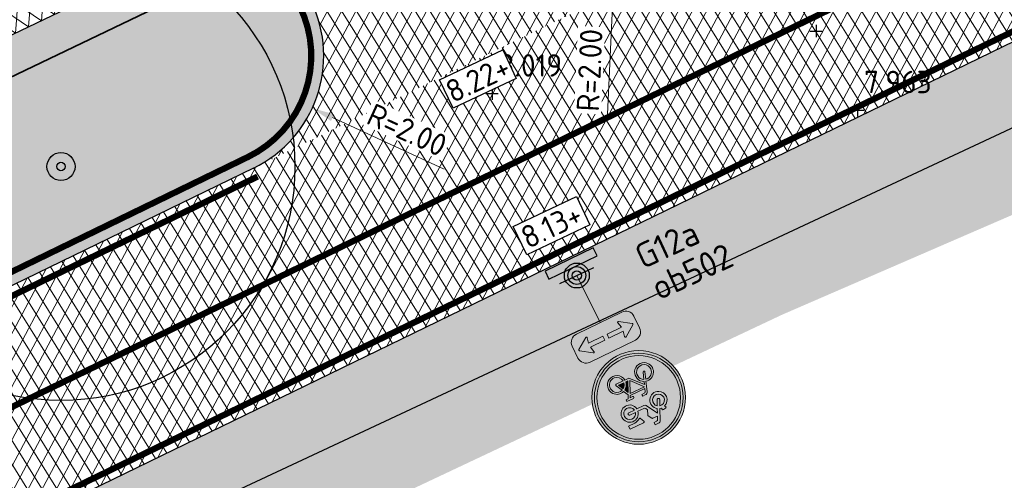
# Model space of a CAD drawing. Header units: metres. Extents: x 157685 to 160831, y 403691 to 406312.
# Tile 26 of 134: x 158785 to 158801, y 404314 to 404321. Entities that reach past the tile are written whole.
import ezdxf

# ---------------------------------------------------------------- set-up
doc = ezdxf.new("R2010")
doc.units = ezdxf.units.M
doc.header["$PDMODE"] = 35
doc.linetypes.add('VW-30-270_STREEP', pattern=[3, 0.3, -2.7])
doc.layers.get('Defpoints').update_dxf_attribs({"color": 171})
for name, color, linetype, lineweight in [('B-WE-GR-BOOM-S (ingemeten)', 90, 'Continuous', 25), ('B-WE-OG-HOOGTEPUNT-S', 7, 'Continuous', 25), ('B-WE-OG-HOOGTEPUNT-T18', 10, 'Continuous', 18), ('N-WE-GR-DOORWORTELBARE RUIMTE-G', 80, 'Continuous', 35), ('N-WE-GR-GRAS-A', 62, 'Continuous', 18), ('N-WE-GW-HOOGTE_AFWERKHOOGTE-T25', 7, 'Continuous', 25), ('N-WE-IE-AANPIJLING-G', 7, 'Continuous', 18), ('N-WE-IE-MEUBILAIR_WEGMEUBILAIR-S', 7, 'Continuous', 25), ('N-WE-VH-GESLOTENVERHARDING_ASFALT-A-200', 253, 'Continuous', 18), ('N-WE-VH-HALFVERHARDING_GRASBETONSTEEN-A-200', 132, 'Continuous', 18), ('N-WE-VH-HALFVERHARDING_GRASBETONSTEEN-G', 7, 'Continuous', 35), ('N-WE-VH-KANTVERHARDING-G', 7, 'Continuous', 30), ('N-WE-VH-M', 7, 'Continuous', 18), ('N-WE-VH-VERHARDING_ASFALT-A', 252, 'Continuous', 18), ('N-WE-VW-MARKERING_LANGS_STREEP_30270_010-G', 7, 'VW-30-270_STREEP', 13), ('N-WE-VW-MARKERING_LANGS_STREEP_DOORGETROKKEN_010-G', 7, 'Continuous', 13), ('N-WE-VW-VERKEERSTEKEN_BORD-S', 1, 'Continuous', 25), ('N-WE-VW-VERKEERSTEKEN_BORD_G-S-500', 7, 'Continuous', 25), ('N-WE-VW-VERKEERSTEKEN_BORD_ONDERBORD-S-500', 7, 'Continuous', 25)]:
    doc.layers.add(name, color=color, linetype=linetype, lineweight=lineweight)
doc.styles.add('NLCS-ISO', font='NLCS-ISO.TTF')
doc.styles.add('NLCS-ISO-M200-T18', font='NLCS-ISO.TTF', dxfattribs={"height": 0.36})
doc.dimstyles.new('NLCS-M200-T18-PIJL_L2_H2', dxfattribs={"dimscale": 0.2, "dimtxt": 0.36, "dimasz": 1.8, "dimexe": 2, "dimexo": 2, "dimgap": 0.7, "dimtad": 1, "dimzin": 0, "dimdsep": 46, "dimtxsty": 'NLCS-ISO-M200-T18', "dimcen": 0, "dimdle": 2, "dimclrd": 256, "dimclre": 256, "dimclrt": 256, "dimazin": 0, "dimtfac": 1, "dimtofl": 0, "dimtmove": 0, "dimatfit": 3, "dimfxl": 2, "dimfxlon": 1, "dimtfill": 1, "dimtfillclr": 256, "dimtolj": 1, "dimtzin": 0, "dimlwd": -1, "dimlwe": -1, "dimarcsym": 0})
pattern_1 = [(0, (0, 0), (1, 1), [0.12, -0.8]), (45, (0.4, 0.2), (-0.1131370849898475, 1.866761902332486), [0.12, -0.8]), (29.99999999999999, (0.08, 0.12), (0.2274613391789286, 1.286025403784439), [0.12, -0.8]), (15, (0.32, 0.48), (0.3856270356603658, 0.7244941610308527), [0.12, -0.8]), (135, (0.16, 2), (-0.02828427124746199, -0.6505382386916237), [0.12, -0.8]), (150, (1.2, 0.4), (0.2156921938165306, -0.5864101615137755), [0.12, -0.8]), (165, (0.24, 0.04), (0.1434520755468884, -0.7010146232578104), [0.12, -0.8]), (85, (0.4, 0.4), (-0.872677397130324, 1.040016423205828), [0.12, -0.8]), (99.99999999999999, (0, 0), (-1.112117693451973, 0.7787131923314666), [0.12, -0.7999999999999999])]

# ---------------------------------------------------------------- blocks, each defined once
blk = doc.blocks.new('*D743')
at = {"layer": 'Defpoints', "color": 0, "transparency": 16777216}
for p in [(158794.8842563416, 404324.0628888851), (158794.7909886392, 404322.0650647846)]:
    blk.add_point(p, dxfattribs=at)
at = {"layer": 'N-WE-VH-M', "transparency": 16777216}
blk.add_line((158794.6822384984, 404319.7356018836), (158794.7742004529, 404321.7054564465), dxfattribs=at)
blk.add_solid([(158794.7142657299, 404321.7082544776), (158794.8341351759, 404321.7026584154), (158794.7909886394, 404322.0650647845)], dxfattribs=at)
at = {"layer": 'N-WE-VH-M', "transparency": 16777216, "insert": (158794.4001735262, 404320.5556478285), "char_height": 0.36, "attachment_point": 5, "rotation": 87.3271077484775, "style": 'NLCS-ISO-M200-T18', "bg_fill": 3, "box_fill_scale": 1.1, "bg_fill_color": 256, "bg_fill_true_color": 13158600, "bg_fill_transparency": 0}
blk.add_mtext('\\A1;R=2.00', dxfattribs=at)
blk = doc.blocks.new('*D744')
at = {"layer": 'Defpoints', "color": 0, "transparency": 16777216}
for p in [(158788.1385255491, 404320.784914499), (158789.9542872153, 404319.9464578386)]:
    blk.add_point(p, dxfattribs=at)
at = {"layer": 'N-WE-VH-M', "transparency": 16777216}
blk.add_line((158792.0714653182, 404318.9688173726), (158790.2811243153, 404319.7955356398), dxfattribs=at)
blk.add_solid([(158790.3062780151, 404319.8500084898), (158790.2559706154, 404319.7410627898), (158789.9542872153, 404319.9464578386)], dxfattribs=at)
at = {"layer": 'N-WE-VH-M', "transparency": 16777216, "insert": (158791.4738664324, 404319.5972372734), "char_height": 0.36, "attachment_point": 5, "rotation": 335.2141216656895, "style": 'NLCS-ISO-M200-T18', "bg_fill": 3, "box_fill_scale": 1.1, "bg_fill_color": 256, "bg_fill_true_color": 13158600, "bg_fill_transparency": 0}
blk.add_mtext('\\A1;R=2.00', dxfattribs=at)
blk = doc.blocks.new('N-SVW-VERKEERSTEKEN_BORD_ONDERBORD_OB502-SO')
at = {"true_color": 0xffffff}
h = blk.add_hatch(color=7, dxfattribs=at)
h.dxf.hatch_style = 1
edge = h.paths.add_edge_path()
edge.add_line((-2.749999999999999, 0.5240370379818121), (-2.749999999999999, -0.5240370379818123))
edge.add_arc((-2.024037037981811, -0.5240370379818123), 0.7259629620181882, 180, 270.0000000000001)
edge.add_line((-2.02403703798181, -1.250000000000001), (2.02403703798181, -1.25))
edge.add_arc((2.02403703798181, -0.5240370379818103), 0.7259629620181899, 270.0000000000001, 360)
edge.add_line((2.75, -0.5240370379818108), (2.749999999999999, 0.524037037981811))
edge.add_arc((2.02403703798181, 0.524037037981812), 0.7259629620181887, 359.9999999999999, 449.9999999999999)
edge.add_line((2.024037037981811, 1.250000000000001), (-2.02403703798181, 1.25))
edge.add_arc((-2.024037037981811, 0.5240370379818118), 0.7259629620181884, 449.9999999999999, 540)
at = {"true_color": 0x191919}
h = blk.add_hatch(color=250, dxfattribs=at)
h.dxf.hatch_style = 1
edge = h.paths.add_edge_path()
edge.add_arc((-2.332920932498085, -6.985717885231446e-16), 0.07060174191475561, 484.6848958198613, 595.4488515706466)
edge.add_line((-2.372962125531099, -0.05814902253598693), (-1.466168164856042, -0.6841253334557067))
edge.add_arc((-1.426992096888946, -0.6273745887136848), 0.06895949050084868, 235.3819778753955, 376.980443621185)
edge.add_line((-1.361038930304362, -0.6072352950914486), (-1.463026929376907, -0.1741725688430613))
edge.add_line((-1.463026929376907, -0.1741725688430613), (-0.1868178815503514, -0.1741725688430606))
edge.add_line((-0.1868178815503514, -0.1741725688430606), (-0.1868178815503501, 0.1741661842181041))
edge.add_line((-0.1868178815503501, 0.1741661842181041), (-1.463026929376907, 0.1741661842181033))
edge.add_line((-1.463026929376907, 0.1741661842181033), (-1.361038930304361, 0.6088059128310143))
edge.add_arc((-1.42990009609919, 0.6249641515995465), 0.07073152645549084, 346.794480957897, 480.8476316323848)
edge.add_line((-1.466168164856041, 0.6856895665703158), (-2.373097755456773, 0.05805539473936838))
h = blk.add_hatch(color=250, dxfattribs=at)
h.dxf.hatch_style = 1
edge = h.paths.add_edge_path()
edge.add_arc((2.332920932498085, -6.985717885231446e-16), 0.07060174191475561, -55.448851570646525, 55.31510418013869, ccw=False)
edge.add_line((2.3729621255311, -0.05814902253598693), (1.466168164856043, -0.6841253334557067))
edge.add_arc((1.426992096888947, -0.6273745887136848), 0.06895949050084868, 163.019556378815, 304.6180221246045, ccw=False)
edge.add_line((1.361038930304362, -0.6072352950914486), (1.463026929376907, -0.1741725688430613))
edge.add_line((1.463026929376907, -0.1741725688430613), (0.1868178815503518, -0.1741725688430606))
edge.add_line((0.1868178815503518, -0.1741725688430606), (0.1868178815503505, 0.1741661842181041))
edge.add_line((0.1868178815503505, 0.1741661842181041), (1.463026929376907, 0.1741661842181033))
edge.add_line((1.463026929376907, 0.1741661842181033), (1.361038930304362, 0.6088059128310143))
edge.add_arc((1.42990009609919, 0.6249641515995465), 0.07073152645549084, 59.152368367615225, 193.2055190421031, ccw=False)
edge.add_line((1.466168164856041, 0.6856895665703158), (2.373097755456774, 0.05805539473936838))
at = {"color": 250, "lineweight": 0, "true_color": 0x191919}
for points in [[(-2.749999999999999, 0.5240370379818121), (-2.749999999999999, -0.5240370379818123, 0.4142135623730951), (-2.02403703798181, -1.250000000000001), (2.02403703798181, -1.25, 0.4142135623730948), (2.75, -0.5240370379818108), (2.749999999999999, 0.524037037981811, 0.4142135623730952), (2.024037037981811, 1.250000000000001), (-2.02403703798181, 1.25, 0.4142135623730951)], [(-0.1868178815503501, 0.1741661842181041), (-1.463026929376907, 0.1741661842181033), (-1.361038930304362, 0.6088059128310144, 0.6622191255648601), (-1.466168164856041, 0.6856895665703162), (-2.373097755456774, 0.05805539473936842, 0.5240670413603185), (-2.373097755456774, -0.05805539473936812), (-1.466168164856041, -0.6841253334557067, 0.7106529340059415), (-1.361038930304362, -0.6072352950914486), (-1.463026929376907, -0.1741725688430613), (-0.186817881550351, -0.1741725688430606)], [(0.1868178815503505, 0.1741661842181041), (1.463026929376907, 0.1741661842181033), (1.361038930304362, 0.6088059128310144, -0.6622191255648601), (1.466168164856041, 0.6856895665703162), (2.373097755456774, 0.05805539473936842, -0.5240670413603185), (2.373097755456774, -0.05805539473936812), (1.466168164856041, -0.6841253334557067, -0.7106529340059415), (1.361038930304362, -0.6072352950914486), (1.463026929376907, -0.1741725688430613), (0.1868178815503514, -0.1741725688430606)]]:
    blk.add_lwpolyline(points, format="xyb", close=True, dxfattribs=at)
blk = doc.blocks.new('N-SVW-VERKEERSTEKEN_BORD_G12A-SO')
at = {"true_color": 0x007dc8}
h = blk.add_hatch(color=152, dxfattribs=at)
h.dxf.hatch_style = 1
h.paths.add_polyline_path([(-3.35, 0, 1), (3.35, 0, 1)])
h.paths.add_polyline_path([(-0.05489022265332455, 1.663209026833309), (-0.2368011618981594, 1.958814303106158, 0.2553060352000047), (-0.3137206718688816, 2.000828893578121), (-0.7132546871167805, 2.000828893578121), (-0.6119572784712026, 2.237174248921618, -0.3183027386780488), (-0.4769093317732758, 2.332838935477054), (-0.2574392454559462, 2.332838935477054), (-0.2574392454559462, 2.546676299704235), (-0.5331907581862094, 2.546676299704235, 0.3213273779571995), (-0.7639033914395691, 2.411628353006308), (-1.157804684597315, 1.528161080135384), (-1.287219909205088, 1.550646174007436), (-1.287219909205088, 1.719490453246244, 0.1068023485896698), (-1.664245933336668, 1.651943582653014), (-1.591112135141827, 1.494364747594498, 0.6710616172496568), (-1.655304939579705, 0.2490095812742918, 0.9483494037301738), (-0.9608425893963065, 1.449348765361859), (-0.8201619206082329, 1.775726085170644), (-0.2524832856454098, 0.8483395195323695, 0.2610761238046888), (-0.09990620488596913, 0.7628435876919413), (0.5247306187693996, 0.7628435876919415, 0.9315490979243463), (1.903419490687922, 0.8585082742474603, 0.9228273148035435), (0.5303633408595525, 0.9710711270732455), (0.00124606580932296, 0.9710710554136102, -0.2552017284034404), (-0.12239129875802, 1.038572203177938), (-0.2236887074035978, 1.196151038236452), (-0.04952293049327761, 1.572598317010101, 0.2513456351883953)], flags=16)
h.paths.add_polyline_path([(-1.234402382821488, 1.333895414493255), (-1.443895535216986, 0.8789584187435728, 1), (-1.254757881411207, 0.7918627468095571), (-1.045264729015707, 1.246799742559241, -0.8633696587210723), (-1.520287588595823, 0.4252713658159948, -0.929508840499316)], flags=0)
h.paths.add_polyline_path([(0.5190978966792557, 2.000828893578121), (1.717722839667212, 2.000828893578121), (1.717722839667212, 1.719490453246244), (1.16621981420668, 1.719490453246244, 0.1366086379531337), (0.7054305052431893, 1.559138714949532, -0.4856487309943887), (0.5866447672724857, 1.584396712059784), (0.4433471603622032, 1.890461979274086, -0.5265277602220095)], flags=16)
h.paths.add_polyline_path([(-0.5556418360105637, 0.04230770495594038), (-0.3305959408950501, 0.04254207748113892), (-0.3305959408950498, -0.1149909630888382), (-0.5275580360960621, -0.1149909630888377, 0.3458606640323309), (-0.6513101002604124, -0.1901433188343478), (-0.7413954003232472, -0.4301486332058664), (0.564113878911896, -0.4301486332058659), (0.6372934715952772, -0.2725697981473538), (0.4122135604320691, -0.2725697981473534, -1), (0.4122135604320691, -0.1149909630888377), (0.9917886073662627, -0.1149909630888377), (0.9917886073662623, -0.2725697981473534), (0.8060919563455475, -0.2725697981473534), (0.6823094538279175, -0.5482984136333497), (0.8904911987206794, -0.9534422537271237, -0.3180092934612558), (1.737378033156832, -1.177270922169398, -0.4761740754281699), (1.514794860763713, -2.321085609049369, -0.5293484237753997), (0.4009481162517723, -1.735657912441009), (0.04077446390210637, -1.735657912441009), (-0.8539353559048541, -0.7452605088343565), (-0.9327247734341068, -0.975973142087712, -0.427470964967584), (-0.5950982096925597, -2.017348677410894, -0.4733002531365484), (-1.738981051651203, -2.240034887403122, -0.7942654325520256), (-1.079015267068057, -0.9196917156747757), (-0.8089193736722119, -0.148787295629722, -0.3343475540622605)], flags=16)
h.paths.add_polyline_path([(1.689078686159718, 0.8832194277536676, -0.929508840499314), (0.7441778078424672, 0.7628435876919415), (1.245032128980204, 0.7628435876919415, 1), (1.245032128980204, 0.9710711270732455), (0.7441778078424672, 0.9710711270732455, -0.8633696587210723)], flags=0)
h.paths.add_polyline_path([(-0.7864113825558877, -0.5820489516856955), (0.4909800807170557, -0.5820489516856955), (0.06330535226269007, -1.527430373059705)], flags=0)
h.paths.add_polyline_path([(-1.135296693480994, -1.07727055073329), (-1.332258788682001, -1.634360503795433, 1.053204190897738), (-1.180312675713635, -1.679376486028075), (-0.988983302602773, -1.12791925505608, -0.5422541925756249), (-0.8795759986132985, -2.11751120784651, -0.6326380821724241), (-1.855575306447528, -1.6568455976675, -0.4799026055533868)], flags=0)
h.paths.add_polyline_path([(0.5979102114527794, -0.7283623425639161), (0.7498105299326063, -1.020989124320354, 0.2341669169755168), (0.4009481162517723, -1.578079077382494), (0.2096187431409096, -1.578079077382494)], flags=0)
h.paths.add_polyline_path([(0.8229901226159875, -1.167302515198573), (1.036804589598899, -1.578079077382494), (0.564113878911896, -1.578079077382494, -0.2160576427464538)], flags=0)
h.paths.add_polyline_path([(0.9636707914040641, -1.094122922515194, -0.5642606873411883), (1.744430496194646, -1.74783627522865, -0.3964878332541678), (1.099204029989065, -2.250804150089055, -0.3501344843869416), (0.564113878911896, -1.735657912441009), (1.166219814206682, -1.735657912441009, 0.5661508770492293), (1.233766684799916, -1.623095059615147)], flags=0)
h = blk.add_hatch(color=152, dxfattribs=at)
h.dxf.hatch_style = 1
h.paths.add_polyline_path([(3.356918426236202, 1.154815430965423), (3.546040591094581, 1.219875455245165, 0.5778775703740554), (-2.833352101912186, 2.456545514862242), (-2.682239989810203, 2.325529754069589, -0.5778775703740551)])
at = {"true_color": 0xffffff}
h = blk.add_hatch(color=7, dxfattribs=at)
h.dxf.hatch_style = 1
h.paths.add_polyline_path([(-2.682239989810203, 2.325529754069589), (-2.531127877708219, 2.194513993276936, -0.5778775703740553), (3.167796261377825, 1.089755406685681), (3.356918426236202, 1.154815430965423, 0.5778775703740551)])
at = {"true_color": 0x007dc8}
h = blk.add_hatch(color=152, dxfattribs=at)
h.dxf.hatch_style = 1
h.paths.add_polyline_path([(-2.682239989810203, 2.325529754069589), (-2.833352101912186, 2.456545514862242, 0.1804943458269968), (-3.75, 0, 0.4142135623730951), (0, -3.75), (0, -3.55, -0.4142135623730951), (-3.55, 0, -0.1804943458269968)])
at = {"true_color": 0xffffff}
h = blk.add_hatch(color=7, dxfattribs=at)
h.dxf.hatch_style = 1
h.paths.add_polyline_path([(-0.05489022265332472, 1.663209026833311), (-0.2368011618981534, 1.958814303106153, 0.2553060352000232), (-0.3137206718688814, 2.000828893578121), (-0.713254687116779, 2.00082889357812), (-0.6119572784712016, 2.237174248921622, -0.3183027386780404), (-0.4769093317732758, 2.332838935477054), (-0.257439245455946, 2.332838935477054), (-0.257439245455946, 2.546676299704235), (-0.5331907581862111, 2.546676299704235, 0.3213273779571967), (-0.7639033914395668, 2.411628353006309), (-1.157804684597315, 1.528161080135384), (-1.287219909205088, 1.550646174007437), (-1.287219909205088, 1.719490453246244, 0.1068023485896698), (-1.664245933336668, 1.651943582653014), (-1.591112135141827, 1.494364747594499, 0.671061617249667), (-1.65530493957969, 0.2490095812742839, 0.9483494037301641), (-0.9608425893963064, 1.449348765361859), (-0.8201619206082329, 1.775726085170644), (-0.2518065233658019, 0.8472428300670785, 0.2591533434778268), (-0.09990620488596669, 0.7628435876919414), (0.5247306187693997, 0.7628435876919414, 0.9315490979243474), (1.903419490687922, 0.8585082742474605, 0.9228273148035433), (0.5303633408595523, 0.9710711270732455), (0.001391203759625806, 0.9710711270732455, -0.2554646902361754), (-0.1223912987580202, 1.038572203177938), (-0.2236887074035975, 1.196151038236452), (-0.04925750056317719, 1.573177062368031, 0.2495832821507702)])
h.paths.add_polyline_path([(-1.520287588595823, 0.425271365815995, -0.9295088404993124), (-1.234402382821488, 1.333895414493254), (-1.443895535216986, 0.8789584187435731, 1), (-1.254757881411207, 0.7918627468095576), (-1.045264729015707, 1.246799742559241, -0.8633696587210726)], flags=16)
h.paths.add_polyline_path([(1.689078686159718, 0.8832194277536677, -0.9295088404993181), (0.744177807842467, 0.7628435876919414), (1.245032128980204, 0.7628435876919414, 1), (1.245032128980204, 0.9710711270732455), (0.744177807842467, 0.9710711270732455, -0.8633696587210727)], flags=16)
h = blk.add_hatch(color=7, dxfattribs=at)
h.dxf.hatch_style = 1
h.paths.add_polyline_path([(-3.35, 0, -0.1804943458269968), (-2.531127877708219, 2.194513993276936), (-2.682239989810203, 2.325529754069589, 0.1804943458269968), (-3.55, 0, 0.4142135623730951), (0, -3.55), (0, -3.35, -0.4142135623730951)])
h = blk.add_hatch(color=7, dxfattribs=at)
h.dxf.hatch_style = 1
h.paths.add_polyline_path([(1.166219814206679, 1.719490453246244), (1.717722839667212, 1.719490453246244), (1.717722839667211, 2.000828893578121), (0.5190978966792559, 2.000828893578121, 0.5721557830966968), (0.4481691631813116, 1.880162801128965), (0.5866447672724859, 1.584396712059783, 0.4363209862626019), (0.6951614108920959, 1.551910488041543, -0.1401265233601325)])
at = {"true_color": 0x007dc8}
h = blk.add_hatch(color=152, dxfattribs=at)
h.dxf.hatch_style = 1
h.paths.add_polyline_path([(-1.045264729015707, 1.246799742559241), (-1.254757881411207, 0.7918627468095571, -1), (-1.443895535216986, 0.8789584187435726), (-1.234402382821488, 1.333895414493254, 0.9295088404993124), (-1.520287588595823, 0.425271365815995, 0.8633696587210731)])
h = blk.add_hatch(color=152, dxfattribs=at)
h.dxf.hatch_style = 1
h.paths.add_polyline_path([(3.75, 0, 0.08302223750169), (3.546040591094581, 1.219875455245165), (3.356918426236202, 1.154815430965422, -0.08302223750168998), (3.55, 0, -0.4142135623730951), (0, -3.55), (0, -3.75, 0.4142135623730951)])
at = {"true_color": 0xffffff}
h = blk.add_hatch(color=7, dxfattribs=at)
h.dxf.hatch_style = 1
h.paths.add_polyline_path([(3.356918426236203, 1.154815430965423), (3.167796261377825, 1.08975540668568, -0.08302223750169), (3.35, 0, -0.4142135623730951), (0, -3.35), (0, -3.55, 0.4142135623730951), (3.55, 0, 0.08302223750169)])
at = {"true_color": 0x007dc8}
h = blk.add_hatch(color=152, dxfattribs=at)
h.dxf.hatch_style = 1
h.paths.add_polyline_path([(0.744177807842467, 0.9710711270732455), (1.245032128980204, 0.9710711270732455, -1), (1.245032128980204, 0.7628435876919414), (0.744177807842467, 0.7628435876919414, 0.9295088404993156), (1.689078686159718, 0.8832194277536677, 0.8633696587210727)])
at = {"true_color": 0xffffff}
h = blk.add_hatch(color=7, dxfattribs=at)
h.dxf.hatch_style = 1
h.paths.add_polyline_path([(0.6823094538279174, -0.5482984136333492), (0.8060919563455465, -0.2725697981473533), (0.9917886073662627, -0.2725697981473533), (0.9917886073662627, -0.1149909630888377), (0.412213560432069, -0.1149909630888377, 1), (0.412213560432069, -0.2725697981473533), (0.6372934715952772, -0.2725697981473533), (0.5641138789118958, -0.4301486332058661), (-0.7413954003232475, -0.4301486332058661), (-0.6513101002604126, -0.190143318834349, -0.3458606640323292), (-0.5275580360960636, -0.1149909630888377), (-0.3305959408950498, -0.1149909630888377), (-0.3305959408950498, 0.04254207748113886), (-0.5556418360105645, 0.04230770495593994, 0.3343475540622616), (-0.8089193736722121, -0.1487872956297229), (-1.079015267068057, -0.9196917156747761, 0.7942654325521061), (-1.738981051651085, -2.240034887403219, 0.4733002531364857), (-0.5950982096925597, -2.017348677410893, 0.427470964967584), (-0.932724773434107, -0.9759731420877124), (-0.853935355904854, -0.7452605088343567), (0.04077446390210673, -1.735657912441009), (0.4009481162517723, -1.735657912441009, 0.5293484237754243), (1.514794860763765, -2.321085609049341, 0.4761740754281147), (1.73737803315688, -1.177270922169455, 0.3180092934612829), (0.8904911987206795, -0.9534422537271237)])
h.paths.add_polyline_path([(-0.7864113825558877, -0.5820489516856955), (0.4909800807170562, -0.5820489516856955), (0.06330535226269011, -1.527430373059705)], flags=16)
h.paths.add_polyline_path([(-0.9889833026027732, -1.127919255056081, -0.5422541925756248), (-0.8795759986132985, -2.117511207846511, -0.6326380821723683), (-1.855575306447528, -1.656845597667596, -0.479902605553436), (-1.135296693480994, -1.07727055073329), (-1.332258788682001, -1.634360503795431, 1.053204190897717), (-1.180312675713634, -1.679376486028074)], flags=16)
h.paths.add_polyline_path([(0.5979102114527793, -0.7283623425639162), (0.7498105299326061, -1.020989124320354, 0.2341669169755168), (0.4009481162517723, -1.578079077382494), (0.2096187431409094, -1.578079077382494)], flags=16)
h.paths.add_polyline_path([(0.822990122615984, -1.167302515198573), (1.036804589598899, -1.578079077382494), (0.5641138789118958, -1.578079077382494, -0.2160576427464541)], flags=16)
h.paths.add_polyline_path([(0.5641138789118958, -1.735657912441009), (1.166219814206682, -1.735657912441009, 0.566150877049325), (1.233766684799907, -1.623095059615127), (0.9636707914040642, -1.094122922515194, -0.5642606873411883), (1.744430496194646, -1.74783627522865, -0.3964878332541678), (1.099204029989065, -2.250804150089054, -0.3501344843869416)], flags=16)
at = {"true_color": 0x007dc8}
h = blk.add_hatch(color=152, dxfattribs=at)
h.dxf.hatch_style = 1
h.paths.add_polyline_path([(-0.7864113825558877, -0.5820489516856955), (0.06330535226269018, -1.527430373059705), (0.490980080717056, -0.5820489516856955)])
h = blk.add_hatch(color=152, dxfattribs=at)
h.dxf.hatch_style = 1
h.paths.add_polyline_path([(0.2096187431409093, -1.578079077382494), (0.4009481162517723, -1.578079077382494, -0.2341669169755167), (0.7498105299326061, -1.020989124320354), (0.5979102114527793, -0.7283623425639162)])
h = blk.add_hatch(color=152, dxfattribs=at)
h.dxf.hatch_style = 1
h.paths.add_polyline_path([(-1.332258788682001, -1.634360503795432), (-1.135296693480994, -1.07727055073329, 0.479902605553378), (-1.855575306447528, -1.656845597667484, 0.6326380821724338), (-0.8795759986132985, -2.117511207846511, 0.5422541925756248), (-0.9889833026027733, -1.12791925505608), (-1.180312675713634, -1.679376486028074, -1.053204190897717)])
h = blk.add_hatch(color=152, dxfattribs=at)
h.dxf.hatch_style = 1
h.paths.add_polyline_path([(1.744430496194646, -1.74783627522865, 0.5642606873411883), (0.9636707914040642, -1.094122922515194), (1.233766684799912, -1.623095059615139, -0.5661508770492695), (1.166219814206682, -1.735657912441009), (0.5641138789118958, -1.735657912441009, 0.3501344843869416), (1.099204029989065, -2.250804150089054, 0.3964878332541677)])
h = blk.add_hatch(color=152, dxfattribs=at)
h.dxf.hatch_style = 1
h.paths.add_polyline_path([(1.036804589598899, -1.578079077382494), (0.8229901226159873, -1.167302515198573, 0.2160576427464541), (0.5641138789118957, -1.578079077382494)])
at = {"color": 7, "lineweight": 0, "true_color": 0xffffff}
for points in [[(0.5303633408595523, 0.9710711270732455, -0.9228273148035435), (1.903419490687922, 0.8585082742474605, -0.931549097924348), (0.5247306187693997, 0.7628435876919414), (-0.09990620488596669, 0.7628435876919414, -0.2591533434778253), (-0.2518065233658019, 0.8472428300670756), (-0.8201619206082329, 1.775726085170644), (-0.9608425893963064, 1.449348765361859, -0.9483494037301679), (-1.655304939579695, 0.2490095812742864, -0.6710616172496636), (-1.591112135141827, 1.494364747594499), (-1.664245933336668, 1.651943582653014, -0.1068023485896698), (-1.287219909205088, 1.719490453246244), (-1.287219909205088, 1.550646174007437), (-1.157804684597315, 1.528161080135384), (-0.7639033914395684, 2.411628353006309, -0.3213273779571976), (-0.5331907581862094, 2.546676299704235), (-0.257439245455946, 2.546676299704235), (-0.257439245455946, 2.332838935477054), (-0.4769093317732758, 2.332838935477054, 0.3183027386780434), (-0.6119572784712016, 2.237174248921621), (-0.7132546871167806, 2.000828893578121), (-0.3137206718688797, 2.000828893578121, -0.2655979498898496), (-0.2349541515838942, 1.955812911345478), (-0.05489022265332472, 1.663209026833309, -0.2495832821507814), (-0.04925750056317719, 1.573177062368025), (-0.2236887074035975, 1.196151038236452), (-0.1223912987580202, 1.038572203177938, 0.2554646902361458), (0.001391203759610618, 0.9710711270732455)], [(1.717722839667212, 2.000828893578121), (0.5190978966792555, 2.000828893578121, 0.5265277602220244), (0.4433471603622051, 1.890461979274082), (0.5866447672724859, 1.584396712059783, 0.4856487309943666), (0.7054305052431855, 1.559138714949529, -0.1366086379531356), (1.166219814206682, 1.719490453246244), (1.717722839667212, 1.719490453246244)], [(-1.045264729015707, 1.246799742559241, -0.8633696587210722), (-1.520287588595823, 0.425271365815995, -0.9295088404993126), (-1.234402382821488, 1.333895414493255), (-1.443895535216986, 0.8789584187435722, 0.9999999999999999), (-1.254757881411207, 0.7918627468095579)], [(0.744177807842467, 0.9710711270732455, -0.8633696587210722), (1.689078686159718, 0.8832194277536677, -0.9295088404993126), (0.744177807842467, 0.7628435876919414), (1.245032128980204, 0.7628435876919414, 0.9999999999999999), (1.245032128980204, 0.9710711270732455)], [(0.6823094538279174, -0.5482984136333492), (0.8060919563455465, -0.2725697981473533), (0.9917886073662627, -0.2725697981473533), (0.9917886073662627, -0.1149909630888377), (0.412213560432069, -0.1149909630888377, 0.9999999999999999), (0.412213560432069, -0.2725697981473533), (0.6372934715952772, -0.2725697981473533), (0.5641138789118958, -0.4301486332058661), (-0.7413954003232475, -0.4301486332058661), (-0.6513101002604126, -0.1901433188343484, -0.3458606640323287), (-0.5275580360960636, -0.1149909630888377), (-0.3305959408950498, -0.1149909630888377), (-0.3305959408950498, 0.04254207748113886), (-0.5556418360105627, 0.04230770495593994, 0.3343475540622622), (-0.8089193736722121, -0.1487872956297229), (-1.079015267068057, -0.9196917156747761, 0.7942654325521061), (-1.738981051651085, -2.240034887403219, 0.4733002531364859), (-0.5950982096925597, -2.017348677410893, 0.4274709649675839), (-0.932724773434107, -0.9759731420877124), (-0.853935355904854, -0.7452605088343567), (0.04077446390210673, -1.735657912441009), (0.4009481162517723, -1.735657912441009, 0.5293484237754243), (1.514794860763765, -2.321085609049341, 0.4761740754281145), (1.73737803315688, -1.177270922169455, 0.3180092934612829), (0.8904911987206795, -0.9534422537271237)], [(0.5979102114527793, -0.7283623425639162), (0.2096187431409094, -1.578079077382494), (0.4009481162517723, -1.578079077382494, -0.2341669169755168), (0.7498105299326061, -1.020989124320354)], [(-0.9889833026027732, -1.12791925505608, -0.5422541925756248), (-0.8795759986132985, -2.117511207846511, -0.6326380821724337), (-1.855575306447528, -1.656845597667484, -0.479902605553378), (-1.135296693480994, -1.07727055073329), (-1.332258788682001, -1.634360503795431, 1.053204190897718), (-1.180312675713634, -1.679376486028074)], [(0.9636707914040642, -1.094122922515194, -0.5642606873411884), (1.744430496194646, -1.74783627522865, -0.3964878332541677), (1.099204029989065, -2.250804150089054, -0.3501344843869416), (0.5641138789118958, -1.735657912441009), (1.166219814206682, -1.735657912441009, 0.5661508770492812), (1.233766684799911, -1.623095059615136)], [(1.036804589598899, -1.578079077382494), (0.8229901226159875, -1.167302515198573, 0.2160576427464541), (0.5641138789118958, -1.578079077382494)]]:
    blk.add_lwpolyline(points, format="xyb", close=True, dxfattribs=at)
blk.add_lwpolyline([(0.4909800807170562, -0.5820489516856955), (-0.7864113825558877, -0.5820489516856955), (0.06330535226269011, -1.527430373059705)], close=True, dxfattribs=at)
at = {"color": 152, "lineweight": 0, "true_color": 0x007dc8}
blk.add_circle((0, 0), 3.75, dxfattribs=at)
at = {"color": 7, "lineweight": 0, "true_color": 0xffffff}
for radius in [3.55, 3.35]:
    blk.add_circle((0, 0), radius, dxfattribs=at)
blk = doc.blocks.new('verkeersbord richting')
h = blk.add_hatch(color=256)
edge = h.paths.add_edge_path()
edge.add_arc((-2.096674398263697e-10, -9.234605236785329e-12), 0.7142857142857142, -540.0000000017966, -180.0000000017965)
h.paths.add_polyline_path([(-2.142857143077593, 1.42857142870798), (-2.142857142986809, 0.7142857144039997), (2.142857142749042, 0.7142857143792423), (2.142857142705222, 1.428571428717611)])
blk.add_lwpolyline([(-2.142857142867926, 1.428571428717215), (-2.142857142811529, 0.7142857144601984), (2.142857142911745, 0.7142857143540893), (2.142857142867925, 1.428571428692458)], close=True)
blk.add_circle((0, 0), 0.7142857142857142)
blk = doc.blocks.new('SIE-WEG_VERKEERSBORD_PAAL-SO')
blk.add_line((-0.2999998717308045, 0.0002770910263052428), (0.2999998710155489, -0.0002770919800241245))
for radius in [0.1999999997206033, 0.07454196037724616]:
    blk.add_circle((0, 0), radius)
at = {"style": 'NLCS-ISO'}
blk.add_attdef('VERKEERSBORD', (0.2003657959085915, 0.2017319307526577), '', height=0.3999999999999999, dxfattribs=at)
blk = doc.blocks.new('SGR-BOOM_01')
at = {"ltscale": 0.1}
h = blk.add_hatch(color=256, dxfattribs=at)
edge = h.paths.add_edge_path()
edge.add_arc((7.366995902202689e-12, -5.115907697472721e-12), 0.15, 0, 360)
for centre, radius in [((0, 0), 2.5), ((7.366995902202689e-12, -5.115907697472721e-12), 0.04499999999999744)]:
    blk.add_circle(centre, radius)
blk.add_circle((7.366995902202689e-12, -5.115907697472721e-12), 0.15, dxfattribs=at)
blk = doc.blocks.new('SOG-HOOGTEPUNT-SO')
for p, q in [((-0.5, 0), (0.5, 0)), ((0, 0.5), (0, -0.5))]:
    blk.add_line(p, q)

msp = doc.modelspace()

# ---------------------------------------------------------------- hatches: boundary and pattern name
at = {"layer": 'N-WE-GR-GRAS-A'}
h = msp.add_hatch(dxfattribs=at)
h.set_pattern_fill('AGR-GRAS_01-SO', color=256, scale=0.04, pattern_type=2)
h.set_pattern_definition(pattern_1)
h.paths.add_polyline_path([(158749.3431084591, 404295.8179555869), (158750.6334857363, 404293.1255657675), (158752.227, 404294.126), (158752.346, 404294.77), (158752.934, 404295.341), (158763.1464400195, 404300.292336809), (158774.0972622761, 404305.5821049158), (158779.6876304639, 404308.2484655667), (158797.4900726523, 404316.6392417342), (158804.687, 404319.758), (158806.299, 404320.608), (158806.847, 404320.736), (158810.1793626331, 404322.0448668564), (158808.8827593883, 404324.7502472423)])
h = msp.add_hatch(dxfattribs=at)
h.set_pattern_fill('AGR-GRAS_01-SO', color=256, scale=0.04, pattern_type=2)
h.set_pattern_definition(pattern_1)
edge = h.paths.add_edge_path()
edge.add_line((158746.8470764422, 404301.6044034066), (158748.055265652, 404299.0835001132))
edge.add_line((158748.055265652, 404299.0835001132), (158789.0126520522, 404318.9860529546))
edge.add_arc((158788.1385255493, 404320.7849144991), 1.999999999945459, 295.9166546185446, 385.9166546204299)
edge.add_line((158789.9373870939, 404321.6590410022), (158789.5054593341, 404322.5479034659))
edge.add_line((158789.5054593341, 404322.5479034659), (158747.0582516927, 404302.2042994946))
edge.add_line((158747.0582516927, 404302.2042994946), (158746.8470764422, 404301.6044034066))
at = {"layer": 'N-WE-VH-GESLOTENVERHARDING_ASFALT-A-200', "true_color": 0xcf7363}
h = msp.add_hatch(dxfattribs=at)
h.set_pattern_fill('AVH-ASFALT-SO', color=23, scale=0.2, angle=90, pattern_type=2)
h.set_pattern_definition([(61.97232081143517, (158667.0163132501, 404201.6964051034), (-0.176544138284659, 0.09397961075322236), []), (121.9723208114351, (158667.0163132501, 404201.6964051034), (-0.1696607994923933, -0.1059019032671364), [])])
edge = h.paths.add_edge_path()
edge.add_line((158670.5943528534, 404104.0465311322), (158673.4894519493, 404104.1462299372))
edge.add_line((158673.4894519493, 404104.1462299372), (158673.4571584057, 404105.1457106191))
edge.add_line((158673.4571584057, 404105.1457106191), (158673.3487779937, 404115.1479061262))
edge.add_line((158673.3487779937, 404115.1479061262), (158669.6324698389, 404223.0637479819))
edge.add_arc((158721.1019596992, 404224.8362077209), 51.50000000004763, 115.9166546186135, 181.9723208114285, ccw=False)
edge.add_line((158698.5932022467, 404271.1568924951), (158844.2540731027, 404341.9383420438))
edge.add_arc((158931.6667234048, 404162.0521875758), 200.0000000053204, 102.00331480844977, 115.9166546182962, ccw=False)
edge.add_line((158890.0730672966, 404357.6793016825), (158896.0895711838, 404358.9585128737))
edge.add_line((158896.0895711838, 404358.9585128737), (158896.1344402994, 404362.5462889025))
edge.add_line((158896.1344402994, 404362.5462889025), (158889.3451783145, 404361.1027761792))
edge.add_arc((158931.666723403, 404162.0521875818), 203.4999999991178, 102.003314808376, 115.9166546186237)
edge.add_line((158842.7243517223, 404345.0863497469), (158697.0634808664, 404274.3049001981))
edge.add_arc((158721.1019596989, 404224.836207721), 54.99999999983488, 115.9166546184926, 181.9723208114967)
edge.add_line((158666.1345433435, 404222.943289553), (158669.8508514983, 404115.0274476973))
edge.add_line((158669.8508514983, 404115.0274476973), (158670.5576603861, 404105.0458603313))
edge.add_line((158670.5576603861, 404105.0458603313), (158670.5943528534, 404104.0465311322))
h = msp.add_hatch(dxfattribs=at)
h.set_pattern_fill('AVH-ASFALT-SO', color=23, scale=0.2, angle=90, pattern_type=2)
h.set_pattern_definition([(241.9723208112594, (158694.6133557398, 404094.2735052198), (0.1765441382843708, -0.09397961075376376), []), (301.9723208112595, (158694.6133557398, 404094.2735052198), (0.1696607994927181, 0.1059019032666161), [])])
edge = h.paths.add_edge_path()
edge.add_line((158792.661736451, 404324.0606072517), (158792.4023097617, 404324.6016227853))
edge.add_line((158792.4023097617, 404324.6016227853), (158789.2432175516, 404323.0875698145))
edge.add_line((158789.2432175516, 404323.0875698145), (158789.5057691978, 404322.5472657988))
edge.add_line((158789.5057691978, 404322.5472657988), (158789.9373870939, 404321.6590410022))
edge.add_arc((158788.1385255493, 404320.7849144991), 2.000000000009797, -64.08334538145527, 25.91665462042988, ccw=False)
edge.add_line((158789.0126520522, 404318.9860529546), (158795.7583828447, 404322.2640273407))
edge.add_arc((158794.8842563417, 404324.0628888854), 2.000000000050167, 205.9166546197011, 295.91665461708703, ccw=False)
edge.add_line((158793.085394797, 404323.1887623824), (158792.661736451, 404324.0606072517))
at = {"layer": 'N-WE-VH-HALFVERHARDING_GRASBETONSTEEN-A-200'}
h = msp.add_hatch(dxfattribs=at)
h.set_pattern_fill('AVH-GRASBETONSTEEN_02-SO', color=256, scale=0.2, pattern_type=2)
h.set_pattern_definition([(45, (0, 0), (-0.1979898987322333, 0.1979898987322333), [0.14, -0.14]), (135, (0, 0), (-0.1979898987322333, -0.1979898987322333), [0.14, -0.14]), (45, (-0.098994, 0.098994), (-0.1979898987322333, 0.1979898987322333), [0.14, -0.14]), (135, (0.098994, 0.098994), (-0.1979898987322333, -0.1979898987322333), [0.14, -0.14])])
h.paths.add_polyline_path([(158789.5054593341, 404322.547903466), (158789.2432175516, 404323.0875698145), (158769.6049549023, 404313.6755717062), (158769.7841281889, 404313.0960932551)])
edge = h.paths.add_edge_path()
edge.add_line((158810.2987571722, 404333.1788239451), (158810.0170058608, 404332.3784389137))
edge.add_line((158810.0170058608, 404332.3784389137), (158844.8100212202, 404349.0536306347))
edge.add_arc((158929.9091707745, 404171.4930923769), 196.9000000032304, 102.00331480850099, 115.60692638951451, ccw=False)
edge.add_line((158888.9602163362, 404364.0879862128), (158894.254644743, 404365.2136718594))
edge.add_line((158894.254644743, 404365.2136718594), (158894.1298637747, 404365.8005532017))
edge.add_line((158894.1298637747, 404365.8005532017), (158888.8354353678, 404364.6748675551))
edge.add_arc((158929.9091707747, 404171.4930923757), 197.5000000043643, 102.0033148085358, 115.6069263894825)
edge.add_line((158844.5507043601, 404349.5946988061), (158810.2987571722, 404333.1788239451))
h.paths.add_polyline_path([(158805.3823861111, 404330.1572122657), (158804.5820010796, 404330.4389635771), (158792.3994946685, 404324.6002736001), (158792.6537769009, 404324.0769871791), (158792.661736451, 404324.0606072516)])
at = {"layer": 'N-WE-VH-VERHARDING_ASFALT-A'}
h = msp.add_hatch(dxfattribs=at)
h.set_pattern_fill('AVH-ASFALT', color=256, scale=0.2, pattern_type=2)
h.set_pattern_definition([(265.6069263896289, (158844.5507043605, 404349.5946988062), (0.199412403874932, -0.0153196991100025), []), (325.6069263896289, (158844.5507043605, 404349.5946988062), (0.112973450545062, 0.1650363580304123), [])])
edge = h.paths.add_edge_path()
edge.add_line((158789.6885278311, 404337.7720985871), (158790.3476983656, 404340.9035529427))
edge.add_line((158790.3476983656, 404340.9035529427), (158790.7650240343, 404342.8595355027))
edge.add_line((158790.7650240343, 404342.8595355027), (158785.5983507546, 404343.9474817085))
edge.add_line((158785.5983507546, 404343.9474817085), (158785.1861127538, 404341.9904278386))
edge.add_line((158785.1861127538, 404341.9904278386), (158784.5265295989, 404338.8591304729))
edge.add_line((158784.5265295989, 404338.8591304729), (158782.8204684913, 404330.7597958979))
edge.add_arc((158771.0781452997, 404333.2332238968), 12.00000000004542, 295.6069263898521, 348.10498791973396, ccw=False)
edge.add_line((158776.2644824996, 404322.4118604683), (158778.4254563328, 404317.9029590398))
edge.add_line((158778.4254563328, 404317.9029590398), (158798.9015928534, 404327.7165235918))
edge.add_line((158798.9015928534, 404327.7165235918), (158796.7406190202, 404332.2254250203))
edge.add_arc((158794.5796451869, 404336.7343264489), 5.000000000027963, 168.0209261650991, 295.606926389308, ccw=False)

# ---------------------------------------------------------------- linework, layer by layer
at = {"layer": 'Defpoints'}
msp.add_lwpolyline([(158720.5346733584, 404280.5712301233), (158745.8937870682, 404292.6865762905), (158746.131, 404294.382), (158747.971048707, 404294.4577069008), (158749.034, 404295.758), (158753.2287407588, 404296.9951694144), (158782.092151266, 404310.7102549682), (158807.8569321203, 404322.7629962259), (158810.862, 404320.059), (158812.731014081, 404321.8766702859), (158814.488, 404321.42), (158813.56, 404324.779), (158816.3058372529, 404327.6728169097), (158825.5384351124, 404331.8018225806), (158840.5260975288, 404339.0841256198), (158860.7170820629, 404348.152352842), (158879.7006536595, 404354.3686648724), (158909.5103047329, 404361.2417463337), (158945.242380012, 404368.3346512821), (158946.725, 404367.739)], dxfattribs=at)
at = {"layer": 'N-WE-GR-DOORWORTELBARE RUIMTE-G', "const_width": 0.1}
msp.add_lwpolyline([(158789.7575009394, 404321.5716283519, -0.4142135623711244), (158788.925239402, 404319.165939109), (158748.1487142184, 404299.351272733)], format="xyb", dxfattribs=at)
at = {"layer": 'N-WE-IE-AANPIJLING-G', "flags": 128}
msp.add_lwpolyline([(158794.5668963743, 404316.5108849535), (158794.1954480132, 404317.2657441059)], dxfattribs=at)
at = {"layer": 'N-WE-VH-HALFVERHARDING_GRASBETONSTEEN-G'}
msp.add_lwpolyline([(158789.5054593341, 404322.5479034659), (158747.0582516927, 404302.2042994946)], dxfattribs=at)
at = {"layer": 'N-WE-VH-KANTVERHARDING-G'}
for points in [[(159200.5848081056, 404334.2628280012), (159195.4412125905, 404332.6944901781, -0.1551991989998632), (159139.3721571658, 404333.3665456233), (159003.8212800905, 404378.2757299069, 0.1331344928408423), (158963.3301800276, 404380.5137189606), (158888.8354353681, 404364.6748675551, 0.0594267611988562), (158844.5507043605, 404349.5946988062), (158701.0562068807, 404280.8223250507)], [(159237.4495382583, 404339.4471754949, -0.02105768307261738), (159225.5449052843, 404335.2315376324), (159184.379560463, 404322.5774390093, -0.1553543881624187), (159147.9750009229, 404322.9420675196), (159005.8322332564, 404369.7724040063, 0.1327104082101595), (158958.952757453, 404372.3242968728), (158890.0730672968, 404357.6793016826, 0.06078308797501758), (158844.2540731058, 404341.9383420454), (158698.5932022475, 404271.1568924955, 0.2964777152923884), (158669.6324698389, 404223.0637479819), (158673.3487779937, 404115.1479061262)], [(158789.0126520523, 404318.9860529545), (158697.0634808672, 404274.3049001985, 0.2964777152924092), (158666.1345433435, 404222.943289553), (158666.6275217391, 404208.6279592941)]]:
    msp.add_lwpolyline(points, format="xyb", dxfattribs=at)
msp.add_arc((158788.1385255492, 404320.7849144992), 2, 295.9166546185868, 25.91665461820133, dxfattribs=at)
at = {"layer": 'N-WE-VW-MARKERING_LANGS_STREEP_30270_010-G', "const_width": 0.1, "flags": 128}
msp.add_lwpolyline([(159792.9871328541, 404962.7455764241, -0.09940442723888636), (159785.5967136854, 404958.4193337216), (159783.6244482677, 404957.7405952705, 0.09611741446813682), (159776.4467524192, 404953.6013963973), (159774.3453758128, 404951.7778186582), (159747.1079871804, 404928.1411723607, 0.04303694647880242), (159722.9744164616, 404903.2545412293), (159705.8202405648, 404882.2148826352, 0.04733888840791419), (159621.619079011, 404756.2972414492), (159568.4059650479, 404657.6763154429, -0.04953312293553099), (159507.7779479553, 404567.8643318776), (159457.899327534, 404507.7702041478, -0.01820139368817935), (159404.6443108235, 404448.1626001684), (159370.7686374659, 404412.9162002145, -0.104938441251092), (159347.3198101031, 404397.0073928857), (159322.0529414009, 404386.7097332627, 0.021599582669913), (159317.9911116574, 404384.8459317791), (159267.2691173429, 404358.8643336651, 0.07166867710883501), (159259.8806427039, 404353.6287927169, -0.07321687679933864), (159252.3178094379, 404348.3046160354), (159248.2443944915, 404346.2496481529, -0.0422747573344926), (159225.0307065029, 404336.9042897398), (159183.8653616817, 404324.2501911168, -0.1553543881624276), (159148.5226017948, 404324.604184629), (159006.3798341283, 404371.4345211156, 0.1327104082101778), (158958.5888129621, 404374.0360341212), (158889.7091228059, 404359.3910389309, 0.06078308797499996), (158843.4892124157, 404343.5123458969), (158697.8283415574, 404272.730896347, 0.2964777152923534), (158667.8835065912, 404223.0035187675), (158671.599814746, 404115.0876769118), (158672.0481688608, 404104.0965963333)], format="xyb", dxfattribs=at)
at = {"layer": 'N-WE-VW-MARKERING_LANGS_STREEP_DOORGETROKKEN_010-G', "const_width": 0.1, "flags": 128}
for points in [[(159237.393559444, 404339.5863386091, -0.0210576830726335), (159225.500831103, 404335.3749163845), (159184.3354862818, 404322.7208177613, -0.1553543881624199), (159148.0219381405, 404323.0845347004), (159005.879170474, 404369.9148711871, 0.1327104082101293), (158958.9215622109, 404372.4710172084), (158890.0418720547, 404357.8260220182, 0.06078308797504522), (158844.1885136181, 404342.0732566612), (158698.5276427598, 404271.2918071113, 0.296477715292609), (158669.4825587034, 404223.0585854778), (158673.1988668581, 404115.1427436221)], [(158789.07821154, 404318.8511383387), (158697.129040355, 404274.1699855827, 0.2964777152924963), (158666.2844544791, 404222.9484520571), (158666.7774328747, 404208.6331217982)]]:
    msp.add_lwpolyline(points, format="xyb", dxfattribs=at)

# ---------------------------------------------------------------- block references
at = {"layer": 'B-WE-OG-HOOGTEPUNT-S', "xscale": 0.2, "yscale": 0.2, "zscale": 0.2}
for p in [(158798.029653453, 404321.1831961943, 7.995774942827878), (158792.8365883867, 404320.1819104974, 8.018798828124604), (158798.6961615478, 404319.9160842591, 7.962626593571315)]:
    msp.add_blockref('SOG-HOOGTEPUNT-SO', p, dxfattribs=at)
at = {"layer": 'N-WE-IE-MEUBILAIR_WEGMEUBILAIR-S'}
ref = msp.add_blockref('SIE-WEG_VERKEERSBORD_PAAL-SO', (158794.1954480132, 404317.2657441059), dxfattribs=dict(at, rotation=25))
ref.add_attrib('VERKEERSBORD', 'G12a', (158795.2550993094, 404317.3616151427), dxfattribs={"layer": '0', "height": 0.3999999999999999, "rotation": 24.9999999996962, "style": 'NLCS-ISO'})
ref = msp.add_blockref('SIE-WEG_VERKEERSBORD_PAAL-SO', (158794.1954480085, 404317.2657441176), dxfattribs=dict(at, rotation=25))
ref.add_attrib('VERKEERSBORD', 'ob502', (158795.5105468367, 404316.8600417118), dxfattribs={"layer": '0', "height": 0.3999999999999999, "rotation": 24.9999999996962, "style": 'NLCS-ISO'})
at = {"layer": 'N-WE-VW-VERKEERSTEKEN_BORD-S', "xscale": 0.2000000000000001, "yscale": 0.2000000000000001, "zscale": 0.2000000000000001, "rotation": 25.66613974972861}
msp.add_blockref('verkeersbord richting', (158794.195448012, 404317.2657441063), dxfattribs=at)
at = {"layer": 'N-WE-VW-VERKEERSTEKEN_BORD_G-S-500', "xscale": 0.2, "yscale": 0.2, "zscale": 0.2, "rotation": 205.4171675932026}
msp.add_blockref('N-SVW-VERKEERSTEKEN_BORD_G12A-SO', (158795.1877055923, 404315.3115799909), dxfattribs=at)
at = {"layer": 'N-WE-VW-VERKEERSTEKEN_BORD_ONDERBORD-S-500', "xscale": 0.2, "yscale": 0.2, "zscale": 0.2, "rotation": 205.974294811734}
msp.add_blockref('N-SVW-VERKEERSTEKEN_BORD_ONDERBORD_OB502-SO', (158794.6611582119, 404316.2787175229), dxfattribs=at)

# ---------------------------------------------------------------- texts
at = {"layer": 'B-WE-OG-HOOGTEPUNT-T18', "style": 'NLCS-ISO'}
msp.add_text('7.963', height=0.3599999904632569, rotation=359.8908317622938, dxfattribs=at).set_placement((158798.798479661, 404320.1879288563, 7.962626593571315))

# ---------------------------------------------------------------- next in the draw order: texts
at = {"layer": 'N-WE-GW-HOOGTE_AFWERKHOOGTE-T25', "insert": (158793.7912756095, 404318.0628624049), "char_height": 0.36, "width": 0.9778270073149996, "attachment_point": 5, "rotation": 25.325472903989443, "style": 'NLCS-ISO-M200-T18', "bg_fill": 19, "box_fill_scale": 1.2, "bg_fill_color": 256, "bg_fill_transparency": 0}
msp.add_mtext('8.13+', dxfattribs=at)

# ---------------------------------------------------------------- next in the draw order: dimensions: what is measured, and where the dimension line sits
at = {"layer": 'N-WE-VH-M'}
for center, mpoint, picture, middle in [((158794.8842563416, 404324.0628888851), (158794.7909886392, 404322.0650647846), '*D743', (158794.4001735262, 404320.5556478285)), ((158788.1385255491, 404320.784914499), (158789.9542872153, 404319.9464578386), '*D744', (158791.4738664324, 404319.5972372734))]:
    dim = msp.add_radius_dim(center=center, mpoint=mpoint, dimstyle='NLCS-M200-T18-PIJL_L2_H2', override={"dimpost": 'R=<>'}, dxfattribs=at)
    dim.commit()
    dim.dimension.update_dxf_attribs({"geometry": picture, "text_midpoint": middle})

# ---------------------------------------------------------------- next in the draw order: block references
at = {"layer": 'B-WE-GR-BOOM-S (ingemeten)', "xscale": 1.5, "yscale": 1.5, "zscale": 1.5}
msp.add_blockref('SGR-BOOM_01', (158785.9266711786, 404319.0121156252, 8.535961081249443), dxfattribs=at)

# ---------------------------------------------------------------- next in the draw order: texts
at = {"layer": 'B-WE-OG-HOOGTEPUNT-T18', "style": 'NLCS-ISO'}
msp.add_text('8.019', height=0.3599999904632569, rotation=359.8908317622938, dxfattribs=at).set_placement((158792.9389064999, 404320.4537550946, 8.018798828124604))

# ---------------------------------------------------------------- next in the draw order: texts
at = {"layer": 'N-WE-GW-HOOGTE_AFWERKHOOGTE-T25', "insert": (158792.610380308, 404320.412697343), "char_height": 0.36, "width": 0.9778270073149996, "attachment_point": 5, "rotation": 25.325472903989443, "style": 'NLCS-ISO-M200-T18', "bg_fill": 19, "box_fill_scale": 1.2, "bg_fill_color": 256, "bg_fill_transparency": 0}
msp.add_mtext('8.22+', dxfattribs=at)

doc.saveas('drawing.dxf')
